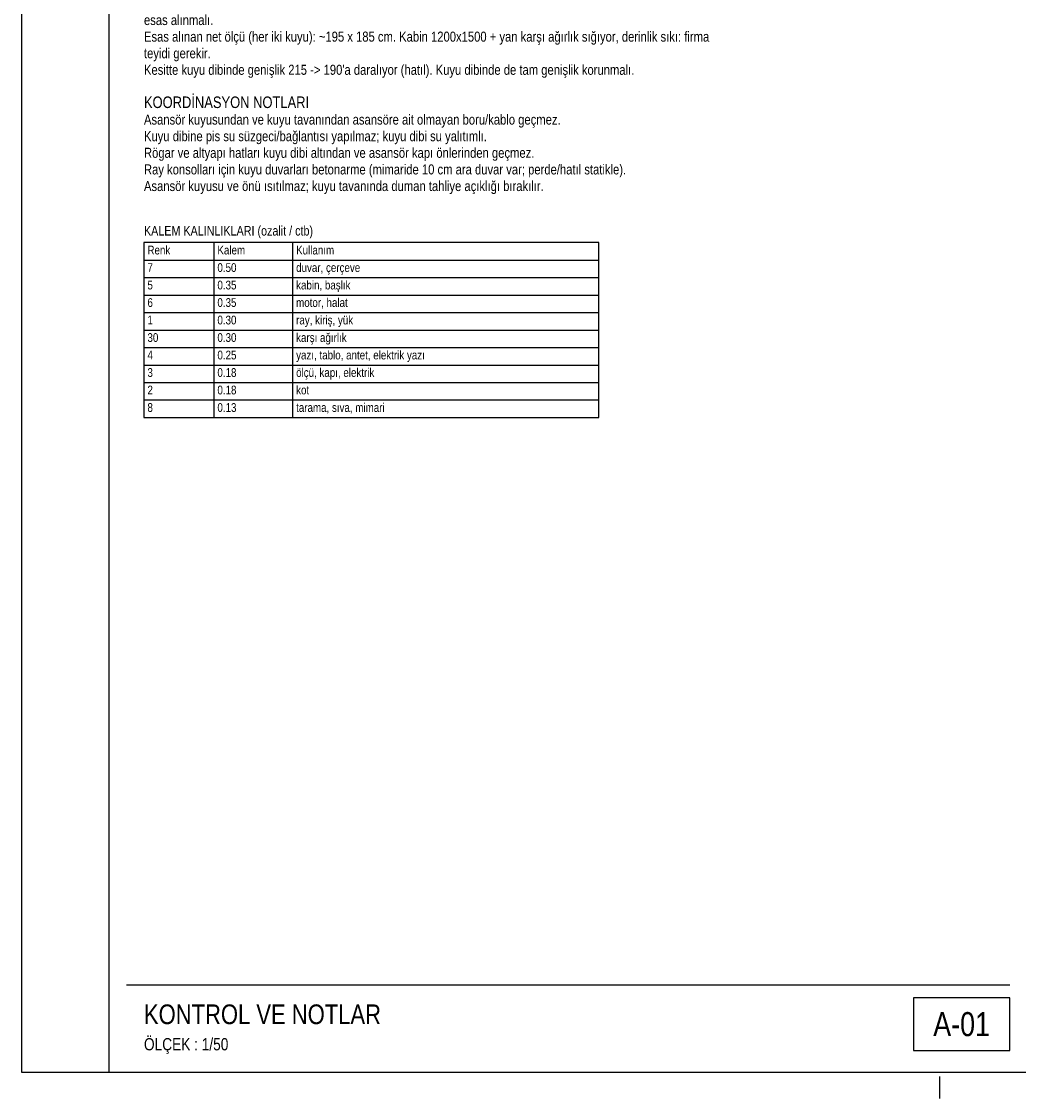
# Model space of a CAD drawing. Header units: centimetres. Extents: x 0 to 14545, y -30 to 2970.
# Tile 1 of 33: x 0 to 1140, y -30 to 1201. Entities that reach past the tile are written whole.
import ezdxf
from ezdxf.enums import TextEntityAlignment as Align

# ---------------------------------------------------------------- set-up
doc = ezdxf.new("R2010")
doc.units = ezdxf.units.CM
doc.linetypes.add('CENTER', pattern=[40, 25, -5, 5, -5])
for name, color, linetype in [('ASN-ANTET', 4, 'CONTINUOUS'), ('ASN-BASLIK', 5, 'CONTINUOUS'), ('ASN-CERCEVE', 7, 'CONTINUOUS'), ('ASN-EKSEN', 8, 'CENTER'), ('ASN-TABLO', 4, 'CONTINUOUS'), ('ASN-YAZI', 4, 'CONTINUOUS')]:
    doc.layers.add(name, color=color, linetype=linetype)
doc.styles.get("Standard").update_dxf_attribs({"font": 'arial.ttf', "width": 0.8})

msp = doc.modelspace()

# ---------------------------------------------------------------- linework, layer by layer
at = {"layer": 'ASN-ANTET'}
msp.add_line((120, 100), (1130, 100), dxfattribs=at)
msp.add_lwpolyline([(1020, 25), (1130, 25), (1130, 85), (1020, 85)], close=True, dxfattribs=at)
at = {"layer": 'ASN-CERCEVE'}
for points in [[(0, 0), (14545, 0), (14545, 2970), (0, 2970)], [(100, 0), (14520, 0), (14520, 2970), (100, 2970)]]:
    msp.add_lwpolyline(points, close=True, dxfattribs=at)
at = {"layer": 'ASN-EKSEN'}
msp.add_line((1050, -30), (1050, -5), dxfattribs=at)
at = {"layer": 'ASN-TABLO'}
for p, q in [((220, 948.6), (220, 748.6)), ((310, 948.6), (310, 748.6)), ((140, 928.6), (660, 928.6)), ((140, 908.6), (660, 908.6)), ((140, 888.6), (660, 888.6)), ((140, 868.6), (660, 868.6)), ((140, 848.6), (660, 848.6)), ((140, 828.6), (660, 828.6)), ((140, 808.6), (660, 808.6)), ((140, 788.6), (660, 788.6)), ((140, 768.6), (660, 768.6))]:
    msp.add_line(p, q, dxfattribs=at)
msp.add_lwpolyline([(140, 748.6), (660, 748.6), (660, 948.6), (140, 948.6)], close=True, dxfattribs=at)

# ---------------------------------------------------------------- texts
at = {"layer": 'ASN-ANTET', "width": 0.8}
msp.add_text('A-01', height=27.5, dxfattribs=at).set_placement((1075, 55), align=Align.MIDDLE_CENTER)
msp.add_text('ÖLÇEK : 1/50', height=14, dxfattribs=at).set_placement((140, 25))
at = {"layer": 'ASN-BASLIK', "width": 0.8}
for s, height, p in [('KOORDİNASYON NOTLARI', 13.225, (140, 1102.4)), ('KALEM KALINLIKLARI (ozalit / ctb)', 11, (140, 956.6)), ('Renk', 10, (144, 935)), ('Kalem', 10, (224, 935)), ('Kullanım', 10, (314, 935)), ('KONTROL VE NOTLAR', 22.5, (140, 55))]:
    msp.add_text(s, height=height, dxfattribs=at).set_placement(p)
at = {"layer": 'ASN-TABLO', "width": 0.8}
for s, p in [('7', (144, 915)), ('0.50', (224, 915)), ('duvar, çerçeve', (314, 915)), ('5', (144, 895)), ('0.35', (224, 895)), ('kabin, başlık', (314, 895)), ('6', (144, 875)), ('0.35', (224, 875)), ('motor, halat', (314, 875)), ('1', (144, 855)), ('0.30', (224, 855)), ('ray, kiriş, yük', (314, 855)), ('30', (144, 835)), ('0.30', (224, 835)), ('karşı ağırlık', (314, 835)), ('0.25', (224, 815)), ('yazı, tablo, antet, elektrik yazı', (314, 815)), ('4', (144, 815)), ('3', (144, 795)), ('0.18', (224, 795)), ('ölçü, kapı, elektrik', (314, 795)), ('2', (144, 775)), ('0.18', (224, 775)), ('kot', (314, 775)), ('8', (144, 755)), ('0.13', (224, 755)), ('tarama, sıva, mimari', (314, 755))]:
    msp.add_text(s, height=10, dxfattribs=at).set_placement(p)
at = {"layer": 'ASN-YAZI', "width": 0.8}
for s, p in [('esas alınmalı.', (140, 1197.3)), ('Esas alınan net ölçü (her iki kuyu): ~195 x 185 cm. Kabin 1200x1500 + yan karşı ağırlık sığıyor, derinlik sıkı: firma', (140, 1178.3)), ('teyidi gerekir.', (140, 1159.3)), ("Kesitte kuyu dibinde genişlik 215 -> 190'a daralıyor (hatıl). Kuyu dibinde de tam genişlik korunmalı.", (140, 1140.4)), ('Asansör kuyusundan ve kuyu tavanından asansöre ait olmayan boru/kablo geçmez.', (140, 1083.5)), ('Kuyu dibine pis su süzgeci/bağlantısı yapılmaz; kuyu dibi su yalıtımlı.', (140, 1064.5)), ('Rögar ve altyapı hatları kuyu dibi altından ve asansör kapı önlerinden geçmez.', (140, 1045.5)), ('Ray konsolları için kuyu duvarları betonarme (mimaride 10 cm ara duvar var; perde/hatıl statikle).', (140, 1026.5)), ('Asansör kuyusu ve önü ısıtılmaz; kuyu tavanında duman tahliye açıklığı bırakılır.', (140, 1007.5))]:
    msp.add_text(s, height=11.5, dxfattribs=at).set_placement(p)

doc.saveas('drawing.dxf')
